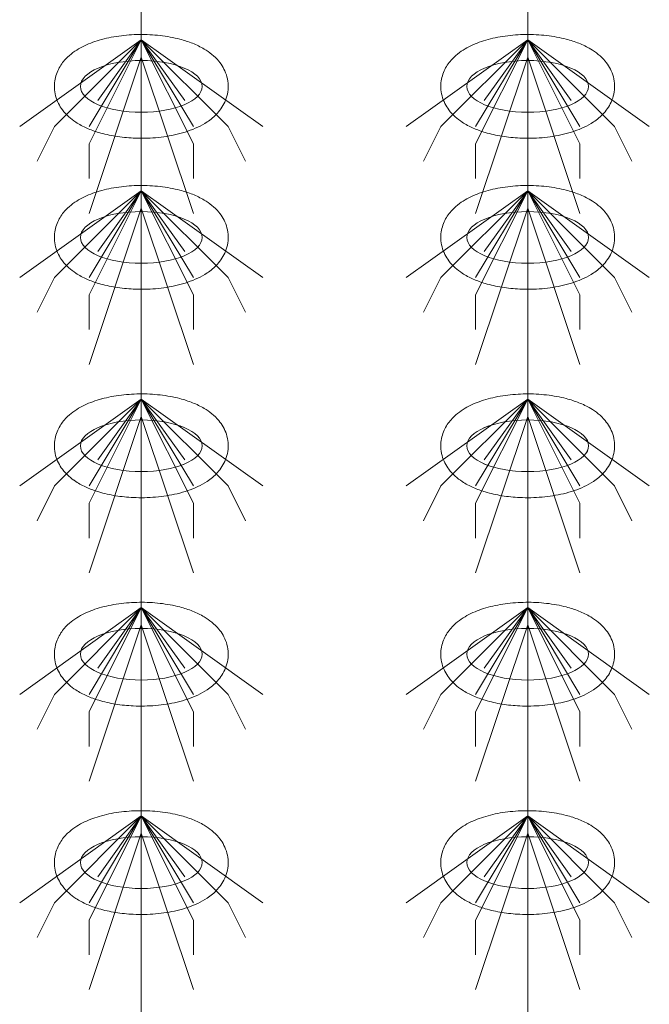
# Model space of a CAD drawing. Header units: metres. Extents: x 703769 to 722343, y 4313031 to 4317457.
# Tile 35 of 256: x 707662.55 to 707664.72, y 4313307.74 to 4313311.14. Entities that reach past the tile are written whole.
import ezdxf

# ---------------------------------------------------------------- set-up
doc = ezdxf.new("R2010")
doc.units = ezdxf.units.M
doc.header["$LTSCALE"] = 0.5
doc.layers.add('粗实线层', color=7, linetype='Continuous', lineweight=35)
doc.layers.add('设备', color=6, linetype='Continuous', lineweight=18)

# ---------------------------------------------------------------- blocks, each defined once
blk = doc.blocks.new('hh_1')
at = {"layer": '设备'}
for p, q in [((-268840, 164960), (-268910, 164910)), ((-268840, 164960), (-268890, 164910)), ((-268840, 164960), (-268870, 164900)), ((-268840, 164960), (-268870, 164910)), ((-268840, 164960), (-268865, 164925)), ((-268840, 164960), (-268790, 164910)), ((-268840, 164960), (-268815, 164925)), ((-268840, 164960), (-268770, 164910)), ((-268840, 164960), (-268810, 164910)), ((-268840, 164960), (-268810, 164900)), ((-268840, 164950), (-268870, 164860)), ((-268840, 164950), (-268810, 164860)), ((-268890, 164910), (-268900, 164890)), ((-268790, 164910), (-268780, 164890)), ((-268870, 164900), (-268870, 164880)), ((-268810, 164900), (-268810, 164880))]:
    blk.add_line(p, q, dxfattribs=at)
blk = doc.blocks.new('dawda')
at = {"layer": '设备', "color": 7}
for p, q in [((528048.27, 33373.42), (528048.27, 31373.38)), ((528270.74, 33373.42), (528270.74, 31373.38))]:
    blk.add_line(p, q, dxfattribs=at)
for centre in [(528048.27, 32837.5), (528270.74, 32837.5), (528048.28, 32750.55), (528270.75, 32750.55), (528048.27, 32630.55), (528048.28, 32630.55), (528270.74, 32630.55), (528270.75, 32630.55), (528048.27, 32510.55), (528270.74, 32510.55), (528048.27, 32390.55), (528270.74, 32390.55)]:
    blk.add_ellipse(centre, major_axis=(-35.04, 0), ratio=0.42498, dxfattribs=at)
for points in [[(527998.24, 32837.5), (527998.24, 32838.9), (527998.38, 32840.29), (527998.91, 32842.99), (527999.3, 32844.29), (528000.27, 32846.73), (528000.84, 32847.87), (528002.12, 32849.99), (528002.82, 32850.97), (528004.3, 32852.78), (528005.07, 32853.61), (528007.19, 32855.63), (528008.57, 32856.73), (528011.44, 32858.69), (528012.92, 32859.56), (528015.96, 32861.12), (528017.53, 32861.82), (528020.76, 32863.08), (528022.41, 32863.64), (528027.69, 32865.19), (528031.46, 32865.97), (528039.21, 32867.05), (528043.2, 32867.34), (528051.19, 32867.43), (528055.2, 32867.23), (528063.02, 32866.33), (528066.84, 32865.64), (528073, 32864.02), (528075.44, 32863.23), (528080.12, 32861.37), (528082.37, 32860.29), (528086.03, 32858.1), (528087.49, 32857.1), (528090.29, 32854.8), (528091.64, 32853.51), (528093.77, 32850.93), (528094.61, 32849.74), (528096.1, 32847.13), (528096.75, 32845.7), (528097.75, 32842.63), (528098.09, 32840.99), (528098.37, 32837.65), (528098.32, 32835.95), (528097.82, 32832.65), (528097.38, 32831.07), (528096.23, 32828.12), (528095.51, 32826.75), (528093.92, 32824.27), (528093.05, 32823.15), (528091.21, 32821.1), (528090.24, 32820.18), (528088.24, 32818.49), (528087.2, 32817.73), (528084.42, 32815.87), (528082.63, 32814.88), (528078.92, 32813.12), (528077, 32812.36), (528073.03, 32811.01), (528070.99, 32810.42), (528064.93, 32808.98), (528060.77, 32808.33), (528052.28, 32807.6), (528047.96, 32807.52), (528040.23, 32807.88), (528036.81, 32808.23), (528030.17, 32809.3), (528026.94, 32810.02), (528021.46, 32811.65), (528019.16, 32812.49), (528014.74, 32814.44), (528012.61, 32815.56), (528009.18, 32817.83), (528007.82, 32818.85), (528005.22, 32821.2), (528003.98, 32822.52), (528002.02, 32825.15), (528001.25, 32826.37), (527999.93, 32829.02), (527999.36, 32830.46), (527998.56, 32833.51), (527998.31, 32835.12), (527998.24, 32837), (527998.24, 32837.25), (527998.24, 32837.5)], [(528220.71, 32837.5), (528220.71, 32838.9), (528220.85, 32840.29), (528221.38, 32842.99), (528221.77, 32844.29), (528222.74, 32846.73), (528223.31, 32847.87), (528224.59, 32849.99), (528225.29, 32850.97), (528226.76, 32852.78), (528227.54, 32853.61), (528229.66, 32855.63), (528231.04, 32856.73), (528233.9, 32858.69), (528235.38, 32859.56), (528238.43, 32861.12), (528240, 32861.82), (528243.23, 32863.08), (528244.88, 32863.64), (528250.16, 32865.19), (528253.93, 32865.97), (528261.68, 32867.05), (528265.67, 32867.34), (528273.66, 32867.43), (528277.67, 32867.23), (528285.49, 32866.33), (528289.31, 32865.64), (528295.47, 32864.02), (528297.91, 32863.23), (528302.59, 32861.37), (528304.84, 32860.29), (528308.5, 32858.1), (528309.96, 32857.1), (528312.76, 32854.8), (528314.11, 32853.51), (528316.24, 32850.93), (528317.08, 32849.74), (528318.57, 32847.13), (528319.22, 32845.7), (528320.21, 32842.63), (528320.56, 32840.99), (528320.84, 32837.65), (528320.79, 32835.95), (528320.29, 32832.65), (528319.85, 32831.07), (528318.69, 32828.12), (528317.98, 32826.75), (528316.39, 32824.27), (528315.52, 32823.15), (528313.67, 32821.1), (528312.7, 32820.18), (528310.7, 32818.49), (528309.67, 32817.73), (528306.89, 32815.87), (528305.1, 32814.88), (528301.38, 32813.12), (528299.46, 32812.36), (528295.5, 32811.01), (528293.46, 32810.42), (528287.4, 32808.98), (528283.24, 32808.33), (528274.75, 32807.6), (528270.43, 32807.52), (528262.7, 32807.88), (528259.28, 32808.23), (528252.63, 32809.3), (528249.4, 32810.02), (528243.93, 32811.65), (528241.63, 32812.49), (528237.21, 32814.44), (528235.08, 32815.56), (528231.65, 32817.83), (528230.29, 32818.85), (528227.69, 32821.2), (528226.45, 32822.52), (528224.49, 32825.15), (528223.72, 32826.37), (528222.39, 32829.02), (528221.83, 32830.46), (528221.02, 32833.51), (528220.78, 32835.12), (528220.71, 32837), (528220.71, 32837.25), (528220.71, 32837.5)], [(527998.24, 32750.55), (527998.24, 32751.95), (527998.38, 32753.35), (527998.91, 32756.04), (527999.3, 32757.34), (528000.27, 32759.78), (528000.85, 32760.93), (528002.13, 32763.04), (528002.82, 32764.02), (528004.3, 32765.83), (528005.08, 32766.66), (528007.19, 32768.69), (528008.58, 32769.78), (528011.44, 32771.75), (528012.92, 32772.61), (528015.97, 32774.18), (528017.54, 32774.87), (528020.76, 32776.13), (528022.42, 32776.69), (528027.7, 32778.24), (528031.46, 32779.03), (528039.22, 32780.1), (528043.2, 32780.39), (528051.2, 32780.48), (528055.2, 32780.28), (528063.03, 32779.38), (528066.84, 32778.69), (528073.01, 32777.07), (528075.44, 32776.29), (528080.12, 32774.42), (528082.37, 32773.34), (528086.03, 32771.16), (528087.49, 32770.15), (528090.3, 32767.86), (528091.64, 32766.56), (528093.78, 32763.98), (528094.62, 32762.79), (528096.11, 32760.18), (528096.76, 32758.75), (528097.75, 32755.68), (528098.09, 32754.05), (528098.38, 32750.7), (528098.32, 32749), (528097.82, 32745.71), (528097.38, 32744.12), (528096.23, 32741.17), (528095.52, 32739.81), (528093.93, 32737.32), (528093.05, 32736.2), (528091.21, 32734.16), (528090.24, 32733.23), (528088.24, 32731.55), (528087.21, 32730.78), (528084.43, 32728.92), (528082.63, 32727.93), (528078.92, 32726.17), (528077, 32725.41), (528073.04, 32724.06), (528071, 32723.48), (528064.93, 32722.03), (528060.77, 32721.38), (528052.29, 32720.65), (528047.96, 32720.57), (528040.23, 32720.94), (528036.82, 32721.28), (528030.17, 32722.35), (528026.94, 32723.07), (528021.47, 32724.71), (528019.17, 32725.54), (528014.74, 32727.49), (528012.62, 32728.62), (528009.18, 32730.88), (528007.82, 32731.91), (528005.22, 32734.25), (528003.98, 32735.58), (528002.02, 32738.2), (528001.26, 32739.42), (527999.93, 32742.07), (527999.37, 32743.51), (527998.56, 32746.56), (527998.31, 32748.17), (527998.25, 32750.05), (527998.24, 32750.3), (527998.24, 32750.55)], [(528220.71, 32750.55), (528220.71, 32751.95), (528220.85, 32753.35), (528221.38, 32756.04), (528221.77, 32757.34), (528222.74, 32759.78), (528223.32, 32760.93), (528224.59, 32763.04), (528225.29, 32764.02), (528226.77, 32765.83), (528227.54, 32766.66), (528229.66, 32768.69), (528231.05, 32769.78), (528233.91, 32771.75), (528235.39, 32772.61), (528238.44, 32774.18), (528240, 32774.87), (528243.23, 32776.13), (528244.88, 32776.69), (528250.17, 32778.24), (528253.93, 32779.03), (528261.68, 32780.1), (528265.67, 32780.39), (528273.66, 32780.48), (528277.67, 32780.28), (528285.49, 32779.38), (528289.31, 32778.69), (528295.48, 32777.07), (528297.91, 32776.29), (528302.59, 32774.42), (528304.84, 32773.34), (528308.5, 32771.16), (528309.96, 32770.15), (528312.76, 32767.86), (528314.11, 32766.56), (528316.24, 32763.98), (528317.08, 32762.79), (528318.57, 32760.18), (528319.22, 32758.75), (528320.22, 32755.68), (528320.56, 32754.05), (528320.85, 32750.7), (528320.79, 32749), (528320.29, 32745.71), (528319.85, 32744.12), (528318.7, 32741.17), (528317.98, 32739.81), (528316.4, 32737.32), (528315.52, 32736.2), (528313.68, 32734.16), (528312.71, 32733.23), (528310.71, 32731.55), (528309.68, 32730.78), (528306.89, 32728.92), (528305.1, 32727.93), (528301.39, 32726.17), (528299.47, 32725.41), (528295.5, 32724.06), (528293.46, 32723.48), (528287.4, 32722.03), (528283.24, 32721.38), (528274.75, 32720.65), (528270.43, 32720.57), (528262.7, 32720.94), (528259.29, 32721.28), (528252.64, 32722.35), (528249.41, 32723.07), (528243.93, 32724.71), (528241.63, 32725.54), (528237.21, 32727.49), (528235.09, 32728.62), (528231.65, 32730.88), (528230.29, 32731.91), (528227.69, 32734.25), (528226.45, 32735.58), (528224.49, 32738.2), (528223.72, 32739.42), (528222.4, 32742.07), (528221.84, 32743.51), (528221.03, 32746.56), (528220.78, 32748.17), (528220.71, 32750.05), (528220.71, 32750.3), (528220.71, 32750.55)], [(527998.24, 32630.55), (527998.24, 32631.95), (527998.38, 32633.35), (527998.91, 32636.04), (527999.3, 32637.34), (528000.27, 32639.78), (528000.84, 32640.93), (528002.12, 32643.04), (528002.82, 32644.02), (528004.3, 32645.83), (528005.07, 32646.66), (528007.19, 32648.69), (528008.57, 32649.78), (528011.44, 32651.75), (528012.92, 32652.61), (528015.96, 32654.18), (528017.53, 32654.87), (528020.76, 32656.13), (528022.41, 32656.69), (528027.69, 32658.24), (528031.46, 32659.03), (528039.21, 32660.1), (528043.2, 32660.39), (528051.19, 32660.48), (528055.2, 32660.28), (528063.02, 32659.38), (528066.84, 32658.69), (528073, 32657.07), (528075.44, 32656.29), (528080.12, 32654.42), (528082.37, 32653.34), (528086.03, 32651.16), (528087.49, 32650.15), (528090.29, 32647.86), (528091.64, 32646.56), (528093.77, 32643.98), (528094.61, 32642.79), (528096.1, 32640.18), (528096.75, 32638.75), (528097.75, 32635.68), (528098.09, 32634.05), (528098.37, 32630.7), (528098.32, 32629), (528097.82, 32625.71), (528097.38, 32624.12), (528096.23, 32621.17), (528095.51, 32619.81), (528093.92, 32617.32), (528093.05, 32616.2), (528091.21, 32614.16), (528090.24, 32613.23), (528088.24, 32611.55), (528087.2, 32610.78), (528084.42, 32608.92), (528082.63, 32607.93), (528078.92, 32606.17), (528077, 32605.41), (528073.03, 32604.06), (528070.99, 32603.48), (528064.93, 32602.03), (528060.77, 32601.38), (528052.28, 32600.65), (528047.96, 32600.57), (528040.23, 32600.94), (528036.81, 32601.28), (528030.17, 32602.35), (528026.94, 32603.07), (528021.46, 32604.71), (528019.16, 32605.54), (528014.74, 32607.49), (528012.61, 32608.62), (528009.18, 32610.88), (528007.82, 32611.91), (528005.22, 32614.25), (528003.98, 32615.58), (528002.02, 32618.2), (528001.25, 32619.42), (527999.93, 32622.07), (527999.36, 32623.51), (527998.56, 32626.56), (527998.31, 32628.17), (527998.24, 32630.05), (527998.24, 32630.3), (527998.24, 32630.55)], [(527998.24, 32630.55), (527998.24, 32631.95), (527998.38, 32633.35), (527998.91, 32636.04), (527999.3, 32637.34), (528000.27, 32639.78), (528000.85, 32640.93), (528002.13, 32643.04), (528002.82, 32644.02), (528004.3, 32645.83), (528005.08, 32646.66), (528007.19, 32648.69), (528008.58, 32649.78), (528011.44, 32651.75), (528012.92, 32652.61), (528015.97, 32654.18), (528017.54, 32654.87), (528020.76, 32656.13), (528022.42, 32656.69), (528027.7, 32658.24), (528031.46, 32659.03), (528039.22, 32660.1), (528043.2, 32660.39), (528051.2, 32660.48), (528055.2, 32660.28), (528063.03, 32659.38), (528066.84, 32658.69), (528073.01, 32657.07), (528075.44, 32656.29), (528080.12, 32654.42), (528082.37, 32653.34), (528086.03, 32651.16), (528087.49, 32650.15), (528090.3, 32647.86), (528091.64, 32646.56), (528093.78, 32643.98), (528094.62, 32642.79), (528096.11, 32640.18), (528096.76, 32638.75), (528097.75, 32635.68), (528098.09, 32634.05), (528098.38, 32630.7), (528098.32, 32629), (528097.82, 32625.71), (528097.38, 32624.12), (528096.23, 32621.17), (528095.52, 32619.81), (528093.93, 32617.32), (528093.05, 32616.2), (528091.21, 32614.16), (528090.24, 32613.23), (528088.24, 32611.55), (528087.21, 32610.78), (528084.43, 32608.92), (528082.63, 32607.93), (528078.92, 32606.17), (528077, 32605.41), (528073.04, 32604.06), (528071, 32603.48), (528064.93, 32602.03), (528060.77, 32601.38), (528052.29, 32600.65), (528047.96, 32600.57), (528040.23, 32600.94), (528036.82, 32601.28), (528030.17, 32602.35), (528026.94, 32603.07), (528021.47, 32604.71), (528019.17, 32605.54), (528014.74, 32607.49), (528012.62, 32608.62), (528009.18, 32610.88), (528007.82, 32611.91), (528005.22, 32614.25), (528003.98, 32615.58), (528002.02, 32618.2), (528001.26, 32619.42), (527999.93, 32622.07), (527999.37, 32623.51), (527998.56, 32626.56), (527998.31, 32628.17), (527998.25, 32630.05), (527998.24, 32630.3), (527998.24, 32630.55)], [(528220.71, 32630.55), (528220.71, 32631.95), (528220.85, 32633.35), (528221.38, 32636.04), (528221.77, 32637.34), (528222.74, 32639.78), (528223.31, 32640.93), (528224.59, 32643.04), (528225.29, 32644.02), (528226.76, 32645.83), (528227.54, 32646.66), (528229.66, 32648.69), (528231.04, 32649.78), (528233.9, 32651.75), (528235.38, 32652.61), (528238.43, 32654.18), (528240, 32654.87), (528243.23, 32656.13), (528244.88, 32656.69), (528250.16, 32658.24), (528253.93, 32659.03), (528261.68, 32660.1), (528265.67, 32660.39), (528273.66, 32660.48), (528277.67, 32660.28), (528285.49, 32659.38), (528289.31, 32658.69), (528295.47, 32657.07), (528297.91, 32656.29), (528302.59, 32654.42), (528304.84, 32653.34), (528308.5, 32651.16), (528309.96, 32650.15), (528312.76, 32647.86), (528314.11, 32646.56), (528316.24, 32643.98), (528317.08, 32642.79), (528318.57, 32640.18), (528319.22, 32638.75), (528320.21, 32635.68), (528320.56, 32634.05), (528320.84, 32630.7), (528320.79, 32629), (528320.29, 32625.71), (528319.85, 32624.12), (528318.69, 32621.17), (528317.98, 32619.81), (528316.39, 32617.32), (528315.52, 32616.2), (528313.67, 32614.16), (528312.7, 32613.23), (528310.7, 32611.55), (528309.67, 32610.78), (528306.89, 32608.92), (528305.1, 32607.93), (528301.38, 32606.17), (528299.46, 32605.41), (528295.5, 32604.06), (528293.46, 32603.48), (528287.4, 32602.03), (528283.24, 32601.38), (528274.75, 32600.65), (528270.43, 32600.57), (528262.7, 32600.94), (528259.28, 32601.28), (528252.63, 32602.35), (528249.4, 32603.07), (528243.93, 32604.71), (528241.63, 32605.54), (528237.21, 32607.49), (528235.08, 32608.62), (528231.65, 32610.88), (528230.29, 32611.91), (528227.69, 32614.25), (528226.45, 32615.58), (528224.49, 32618.2), (528223.72, 32619.42), (528222.39, 32622.07), (528221.83, 32623.51), (528221.02, 32626.56), (528220.78, 32628.17), (528220.71, 32630.05), (528220.71, 32630.3), (528220.71, 32630.55)], [(528220.71, 32630.55), (528220.71, 32631.95), (528220.85, 32633.35), (528221.38, 32636.04), (528221.77, 32637.34), (528222.74, 32639.78), (528223.32, 32640.93), (528224.59, 32643.04), (528225.29, 32644.02), (528226.77, 32645.83), (528227.54, 32646.66), (528229.66, 32648.69), (528231.05, 32649.78), (528233.91, 32651.75), (528235.39, 32652.61), (528238.44, 32654.18), (528240, 32654.87), (528243.23, 32656.13), (528244.88, 32656.69), (528250.17, 32658.24), (528253.93, 32659.03), (528261.68, 32660.1), (528265.67, 32660.39), (528273.66, 32660.48), (528277.67, 32660.28), (528285.49, 32659.38), (528289.31, 32658.69), (528295.48, 32657.07), (528297.91, 32656.29), (528302.59, 32654.42), (528304.84, 32653.34), (528308.5, 32651.16), (528309.96, 32650.15), (528312.76, 32647.86), (528314.11, 32646.56), (528316.24, 32643.98), (528317.08, 32642.79), (528318.57, 32640.18), (528319.22, 32638.75), (528320.22, 32635.68), (528320.56, 32634.05), (528320.85, 32630.7), (528320.79, 32629), (528320.29, 32625.71), (528319.85, 32624.12), (528318.7, 32621.17), (528317.98, 32619.81), (528316.4, 32617.32), (528315.52, 32616.2), (528313.68, 32614.16), (528312.71, 32613.23), (528310.71, 32611.55), (528309.68, 32610.78), (528306.89, 32608.92), (528305.1, 32607.93), (528301.39, 32606.17), (528299.47, 32605.41), (528295.5, 32604.06), (528293.46, 32603.48), (528287.4, 32602.03), (528283.24, 32601.38), (528274.75, 32600.65), (528270.43, 32600.57), (528262.7, 32600.94), (528259.29, 32601.28), (528252.64, 32602.35), (528249.41, 32603.07), (528243.93, 32604.71), (528241.63, 32605.54), (528237.21, 32607.49), (528235.09, 32608.62), (528231.65, 32610.88), (528230.29, 32611.91), (528227.69, 32614.25), (528226.45, 32615.58), (528224.49, 32618.2), (528223.72, 32619.42), (528222.4, 32622.07), (528221.84, 32623.51), (528221.03, 32626.56), (528220.78, 32628.17), (528220.71, 32630.05), (528220.71, 32630.3), (528220.71, 32630.55)], [(527998.24, 32510.55), (527998.24, 32511.95), (527998.38, 32513.35), (527998.91, 32516.04), (527999.3, 32517.34), (528000.27, 32519.78), (528000.84, 32520.93), (528002.12, 32523.04), (528002.82, 32524.02), (528004.3, 32525.83), (528005.07, 32526.66), (528007.19, 32528.69), (528008.57, 32529.78), (528011.44, 32531.75), (528012.92, 32532.61), (528015.96, 32534.18), (528017.53, 32534.87), (528020.76, 32536.13), (528022.41, 32536.69), (528027.69, 32538.24), (528031.46, 32539.03), (528039.21, 32540.1), (528043.2, 32540.39), (528051.19, 32540.48), (528055.2, 32540.28), (528063.02, 32539.38), (528066.84, 32538.69), (528073, 32537.07), (528075.44, 32536.29), (528080.12, 32534.42), (528082.37, 32533.34), (528086.03, 32531.16), (528087.49, 32530.15), (528090.29, 32527.86), (528091.64, 32526.56), (528093.77, 32523.98), (528094.61, 32522.79), (528096.1, 32520.18), (528096.75, 32518.75), (528097.75, 32515.68), (528098.09, 32514.05), (528098.37, 32510.7), (528098.32, 32509), (528097.82, 32505.71), (528097.38, 32504.12), (528096.23, 32501.17), (528095.51, 32499.81), (528093.92, 32497.32), (528093.05, 32496.2), (528091.21, 32494.16), (528090.24, 32493.23), (528088.24, 32491.55), (528087.2, 32490.78), (528084.42, 32488.92), (528082.63, 32487.93), (528078.92, 32486.17), (528077, 32485.41), (528073.03, 32484.06), (528070.99, 32483.48), (528064.93, 32482.03), (528060.77, 32481.38), (528052.28, 32480.65), (528047.96, 32480.57), (528040.23, 32480.94), (528036.81, 32481.28), (528030.17, 32482.35), (528026.94, 32483.07), (528021.46, 32484.71), (528019.16, 32485.54), (528014.74, 32487.49), (528012.61, 32488.62), (528009.18, 32490.88), (528007.82, 32491.91), (528005.22, 32494.25), (528003.98, 32495.58), (528002.02, 32498.2), (528001.25, 32499.42), (527999.93, 32502.07), (527999.36, 32503.51), (527998.56, 32506.56), (527998.31, 32508.17), (527998.24, 32510.05), (527998.24, 32510.3), (527998.24, 32510.55)], [(528220.71, 32510.55), (528220.71, 32511.95), (528220.85, 32513.35), (528221.38, 32516.04), (528221.77, 32517.34), (528222.74, 32519.78), (528223.31, 32520.93), (528224.59, 32523.04), (528225.29, 32524.02), (528226.76, 32525.83), (528227.54, 32526.66), (528229.66, 32528.69), (528231.04, 32529.78), (528233.9, 32531.75), (528235.38, 32532.61), (528238.43, 32534.18), (528240, 32534.87), (528243.23, 32536.13), (528244.88, 32536.69), (528250.16, 32538.24), (528253.93, 32539.03), (528261.68, 32540.1), (528265.67, 32540.39), (528273.66, 32540.48), (528277.67, 32540.28), (528285.49, 32539.38), (528289.31, 32538.69), (528295.47, 32537.07), (528297.91, 32536.29), (528302.59, 32534.42), (528304.84, 32533.34), (528308.5, 32531.16), (528309.96, 32530.15), (528312.76, 32527.86), (528314.11, 32526.56), (528316.24, 32523.98), (528317.08, 32522.79), (528318.57, 32520.18), (528319.22, 32518.75), (528320.21, 32515.68), (528320.56, 32514.05), (528320.84, 32510.7), (528320.79, 32509), (528320.29, 32505.71), (528319.85, 32504.12), (528318.69, 32501.17), (528317.98, 32499.81), (528316.39, 32497.32), (528315.52, 32496.2), (528313.67, 32494.16), (528312.7, 32493.23), (528310.7, 32491.55), (528309.67, 32490.78), (528306.89, 32488.92), (528305.1, 32487.93), (528301.38, 32486.17), (528299.46, 32485.41), (528295.5, 32484.06), (528293.46, 32483.48), (528287.4, 32482.03), (528283.24, 32481.38), (528274.75, 32480.65), (528270.43, 32480.57), (528262.7, 32480.94), (528259.28, 32481.28), (528252.63, 32482.35), (528249.4, 32483.07), (528243.93, 32484.71), (528241.63, 32485.54), (528237.21, 32487.49), (528235.08, 32488.62), (528231.65, 32490.88), (528230.29, 32491.91), (528227.69, 32494.25), (528226.45, 32495.58), (528224.49, 32498.2), (528223.72, 32499.42), (528222.39, 32502.07), (528221.83, 32503.51), (528221.02, 32506.56), (528220.78, 32508.17), (528220.71, 32510.05), (528220.71, 32510.3), (528220.71, 32510.55)], [(527998.24, 32390.55), (527998.24, 32391.95), (527998.38, 32393.35), (527998.91, 32396.04), (527999.3, 32397.34), (528000.27, 32399.78), (528000.84, 32400.93), (528002.12, 32403.04), (528002.82, 32404.02), (528004.3, 32405.83), (528005.07, 32406.66), (528007.19, 32408.69), (528008.57, 32409.78), (528011.44, 32411.75), (528012.92, 32412.61), (528015.96, 32414.18), (528017.53, 32414.87), (528020.76, 32416.13), (528022.41, 32416.69), (528027.69, 32418.24), (528031.46, 32419.03), (528039.21, 32420.1), (528043.2, 32420.39), (528051.19, 32420.48), (528055.2, 32420.28), (528063.02, 32419.38), (528066.84, 32418.69), (528073, 32417.07), (528075.44, 32416.29), (528080.12, 32414.42), (528082.37, 32413.34), (528086.03, 32411.16), (528087.49, 32410.15), (528090.29, 32407.86), (528091.64, 32406.56), (528093.77, 32403.98), (528094.61, 32402.79), (528096.1, 32400.18), (528096.75, 32398.75), (528097.75, 32395.68), (528098.09, 32394.05), (528098.37, 32390.7), (528098.32, 32389), (528097.82, 32385.71), (528097.38, 32384.12), (528096.23, 32381.17), (528095.51, 32379.81), (528093.92, 32377.32), (528093.05, 32376.2), (528091.21, 32374.16), (528090.24, 32373.23), (528088.24, 32371.55), (528087.2, 32370.78), (528084.42, 32368.92), (528082.63, 32367.93), (528078.92, 32366.17), (528077, 32365.41), (528073.03, 32364.06), (528070.99, 32363.48), (528064.93, 32362.03), (528060.77, 32361.38), (528052.28, 32360.65), (528047.96, 32360.57), (528040.23, 32360.94), (528036.81, 32361.28), (528030.17, 32362.35), (528026.94, 32363.07), (528021.46, 32364.71), (528019.16, 32365.54), (528014.74, 32367.49), (528012.61, 32368.62), (528009.18, 32370.88), (528007.82, 32371.91), (528005.22, 32374.25), (528003.98, 32375.58), (528002.02, 32378.2), (528001.25, 32379.42), (527999.93, 32382.07), (527999.36, 32383.51), (527998.56, 32386.56), (527998.31, 32388.17), (527998.24, 32390.05), (527998.24, 32390.3), (527998.24, 32390.55)], [(528220.71, 32390.55), (528220.71, 32391.95), (528220.85, 32393.35), (528221.38, 32396.04), (528221.77, 32397.34), (528222.74, 32399.78), (528223.31, 32400.93), (528224.59, 32403.04), (528225.29, 32404.02), (528226.76, 32405.83), (528227.54, 32406.66), (528229.66, 32408.69), (528231.04, 32409.78), (528233.9, 32411.75), (528235.38, 32412.61), (528238.43, 32414.18), (528240, 32414.87), (528243.23, 32416.13), (528244.88, 32416.69), (528250.16, 32418.24), (528253.93, 32419.03), (528261.68, 32420.1), (528265.67, 32420.39), (528273.66, 32420.48), (528277.67, 32420.28), (528285.49, 32419.38), (528289.31, 32418.69), (528295.47, 32417.07), (528297.91, 32416.29), (528302.59, 32414.42), (528304.84, 32413.34), (528308.5, 32411.16), (528309.96, 32410.15), (528312.76, 32407.86), (528314.11, 32406.56), (528316.24, 32403.98), (528317.08, 32402.79), (528318.57, 32400.18), (528319.22, 32398.75), (528320.21, 32395.68), (528320.56, 32394.05), (528320.84, 32390.7), (528320.79, 32389), (528320.29, 32385.71), (528319.85, 32384.12), (528318.69, 32381.17), (528317.98, 32379.81), (528316.39, 32377.32), (528315.52, 32376.2), (528313.67, 32374.16), (528312.7, 32373.23), (528310.7, 32371.55), (528309.67, 32370.78), (528306.89, 32368.92), (528305.1, 32367.93), (528301.38, 32366.17), (528299.46, 32365.41), (528295.5, 32364.06), (528293.46, 32363.48), (528287.4, 32362.03), (528283.24, 32361.38), (528274.75, 32360.65), (528270.43, 32360.57), (528262.7, 32360.94), (528259.28, 32361.28), (528252.63, 32362.35), (528249.4, 32363.07), (528243.93, 32364.71), (528241.63, 32365.54), (528237.21, 32367.49), (528235.08, 32368.62), (528231.65, 32370.88), (528230.29, 32371.91), (528227.69, 32374.25), (528226.45, 32375.58), (528224.49, 32378.2), (528223.72, 32379.42), (528222.39, 32382.07), (528221.83, 32383.51), (528221.02, 32386.56), (528220.78, 32388.17), (528220.71, 32390.05), (528220.71, 32390.3), (528220.71, 32390.55)]]:
    blk.add_open_spline(points, degree=3, knots=[0, 0, 0, 0, 3.423083, 3.423083, 6.846165, 6.846165, 10.269248, 10.269248, 13.69233, 13.69233, 17.115413, 17.115413, 22.728666, 22.728666, 28.341919, 28.341919, 33.955172, 33.955172, 39.568425, 39.568425, 51.436002, 51.436002, 63.303578, 63.303578, 75.171154, 75.171154, 87.03873, 87.03873, 95.224368, 95.224368, 103.410005, 103.410005, 109.145122, 109.145122, 114.880238, 114.880238, 119.003115, 119.003115, 123.125991, 123.125991, 127.248868, 127.248868, 131.371745, 131.371745, 135.494621, 135.494621, 139.617498, 139.617498, 143.740375, 143.740375, 147.863251, 147.863251, 151.986128, 151.986128, 158.708917, 158.708917, 165.431705, 165.431705, 172.154493, 172.154493, 184.909814, 184.909814, 197.665135, 197.665135, 207.937, 207.937, 218.208864, 218.208864, 226.104489, 226.104489, 234.000115, 234.000115, 239.456, 239.456, 244.911884, 244.911884, 248.896322, 248.896322, 252.88076, 252.88076, 256.865198, 256.865198, 257.481358, 257.481358, 257.481358, 257.481358], dxfattribs=at)
at = {"layer": '设备', "color": 7, "xscale": -1}
for p in [(259208.27, -132095.61), (259430.74, -132095.61), (259208.28, -132182.56), (259430.75, -132182.56), (259208.27, -132302.56), (259208.28, -132302.56), (259430.74, -132302.56), (259430.75, -132302.56), (259208.27, -132422.56), (259430.74, -132422.56), (259208.27, -132542.56), (259430.74, -132542.56)]:
    blk.add_blockref('hh_1', p, dxfattribs=at)

msp = doc.modelspace()

# ---------------------------------------------------------------- block references
at = {"layer": '粗实线层', "xscale": 0.006, "yscale": 0.006, "zscale": 0.006}
msp.add_blockref('dawda', (704494.6802, 4313113.8882), dxfattribs=at)

doc.saveas('drawing.dxf')
